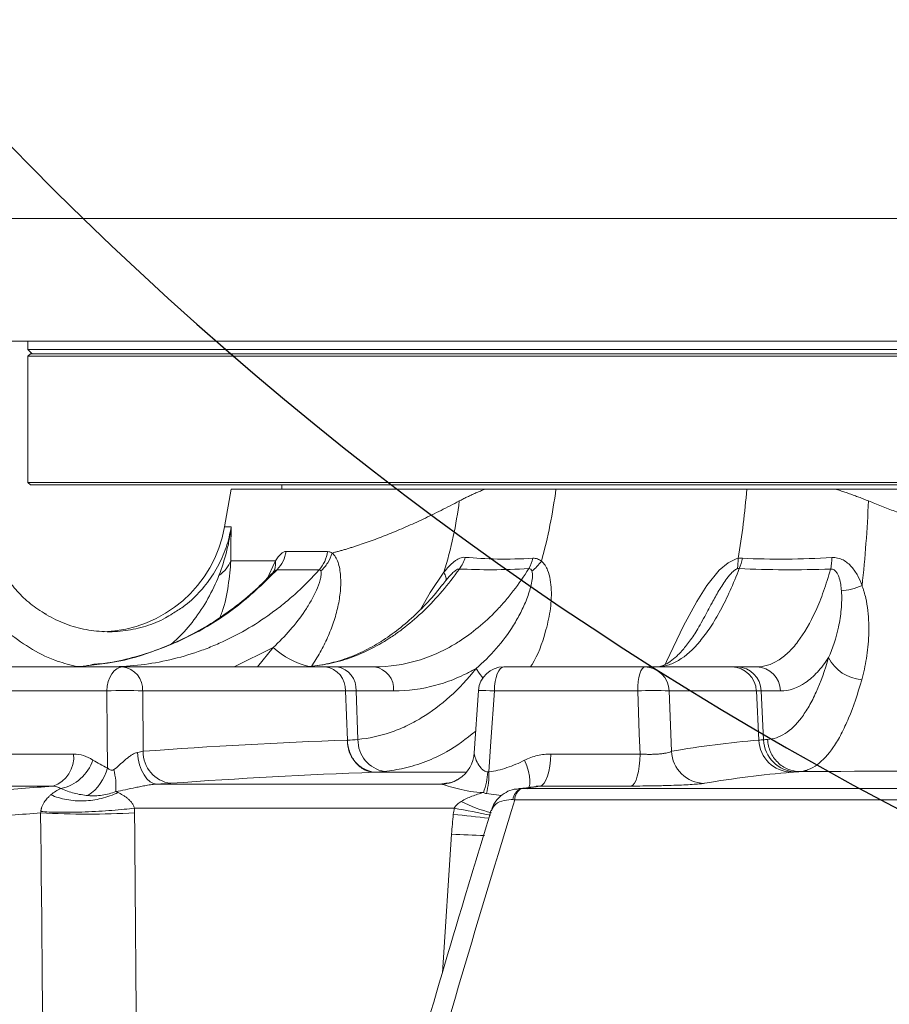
# Model space of a CAD drawing. Header units: millimetres. Extents: x 0 to 16820, y 0 to 11880.
# Tile 8 of 120: x 2422 to 2525, y 6747 to 6863. Entities that reach past the tile are written whole.
import ezdxf

# ---------------------------------------------------------------- set-up
doc = ezdxf.new("R2010")
doc.units = ezdxf.units.MM
doc.header["$LTSCALE"] = 20
doc.styles.add('SLDTEXTSTYLE0', font='TXT', dxfattribs={"width": 0.605})
doc.dimstyles.new('SLDDIMSTYLE0', dxfattribs={"dimtxt": 140, "dimasz": 100, "dimexe": 0, "dimexo": 0.0625, "dimgap": 35, "dimtad": 1, "dimtoh": 1, "dimdec": 0, "dimrnd": 1e-09, "dimzin": 12, "dimdsep": 46, "dimtxsty": 'SLDTEXTSTYLE0', "dimsah": 1, "dimcen": 0.09, "dimadec": 0, "dimazin": 0, "dimtfac": 1, "dimtofl": 0, "dimtmove": 0, "dimatfit": 3, "dimfxl": 0, "dimfrac": 2, "dimtolj": 1, "dimtzin": 12, "dimarcsym": 0})
doc.dimstyles.new('SLDDIMSTYLE1', dxfattribs={"dimtxt": 140, "dimasz": 100, "dimexe": 0, "dimexo": 0.0625, "dimgap": 35, "dimtad": 1, "dimtoh": 1, "dimdec": 1, "dimrnd": 1e-09, "dimzin": 12, "dimdsep": 46, "dimtxsty": 'SLDTEXTSTYLE0', "dimsah": 1, "dimcen": 0.09, "dimadec": 0, "dimazin": 0, "dimtfac": 1, "dimtofl": 0, "dimtmove": 0, "dimatfit": 3, "dimfxl": 0, "dimfrac": 2, "dimtolj": 1, "dimtzin": 12, "dimarcsym": 0})

# ---------------------------------------------------------------- blocks, each defined once
blk = doc.blocks.new('*D9')
at = {"color": 7, "linetype": 'Continuous', "lineweight": 0}
for p, q in [((844.96, 7139.47), (844.96, 4493.51)), ((2545.78, 6319.22), (2545.78, 4493.51)), ((844.96, 4523.51), (2545.78, 4523.51))]:
    blk.add_line(p, q, dxfattribs=at)
for points in [[(844.96, 4523.51), (944.96, 4508.51), (944.96, 4538.51)], [(2545.78, 4523.51), (2445.78, 4538.51), (2445.78, 4508.51)]]:
    blk.add_solid(points, dxfattribs=at)
at = {"color": 7, "linetype": 'Continuous', "lineweight": 0, "insert": (1481.5, 4703.98), "char_height": 140, "attachment_point": 1, "style": 'SLDTEXTSTYLE0'}
blk.add_mtext('1701', dxfattribs=at)
blk = doc.blocks.new('*D10')
at = {"color": 7, "linetype": 'Continuous', "lineweight": 0}
for p, q in [((1517.78, 7139.47), (1517.78, 4774.47)), ((2545.78, 6319.22), (2545.78, 4774.47)), ((1517.78, 4804.47), (2545.78, 4804.47))]:
    blk.add_line(p, q, dxfattribs=at)
for points in [[(1517.78, 4804.47), (1617.78, 4789.47), (1617.78, 4819.47)], [(2545.78, 4804.47), (2445.78, 4819.47), (2445.78, 4789.47)]]:
    blk.add_solid(points, dxfattribs=at)
at = {"color": 7, "linetype": 'Continuous', "lineweight": 0, "insert": (1817.9, 4984.94), "char_height": 140, "attachment_point": 1, "style": 'SLDTEXTSTYLE0'}
blk.add_mtext('1028', dxfattribs=at)

msp = doc.modelspace()

# ---------------------------------------------------------------- linework, layer by layer
at = {"color": 7, "linetype": 'Continuous', "lineweight": 0}
for p, q in [((2402.8, 6839.47), (2544.91, 6839.47)), ((2541.27, 6824.97), (2408.2, 6824.97)), ((2423.28, 6824.97), (2423.28, 6823.97)), ((2423.28, 6823.97), (2423.78, 6823.47)), ((2423.28, 6823.97), (2607.03, 6823.97)), ((2423.58, 6823.47), (2423.28, 6823.17)), ((2423.58, 6823.47), (2667.98, 6823.47)), ((2423.28, 6823.17), (2423.28, 6808.27)), ((2423.28, 6823.17), (2668.28, 6823.17)), ((2423.28, 6808.27), (2423.58, 6807.97)), ((2423.28, 6808.27), (2668.28, 6808.27)), ((2423.58, 6807.97), (2439.96, 6807.97)), ((2439.96, 6807.97), (2667.98, 6807.97)), ((2447.31, 6807.47), (2446.53, 6803.02)), ((2447.31, 6807.47), (2477.32, 6807.47)), ((2453.28, 6807.97), (2453.28, 6807.47)), ((2518.72, 6807.47), (2641.31, 6807.47)), ((2421.28, 6786.47), (2434.48, 6786.47)), ((2458.45, 6786.47), (2434.48, 6786.47)), ((2459.82, 6786.47), (2458.45, 6786.47)), ((2464.26, 6786.47), (2459.82, 6786.47)), ((2479.52, 6786.47), (2496.18, 6786.47)), ((2506.48, 6786.47), (2496.18, 6786.47)), ((2507.11, 6786.47), (2506.48, 6786.47)), ((2509.4, 6786.47), (2507.11, 6786.47)), ((2476.54, 6783.67), (2476.03, 6776.27)), ((2438.56, 6772.61), (2472.13, 6772.61)), ((2483.35, 6772.29), (2481.79, 6772.09))]:
    msp.add_line(p, q, dxfattribs=at)
at = {"color": 8, "linetype": 'Continuous', "lineweight": 0}
for p, q in [((2446.53, 6803.02), (2447.31, 6803.02)), ((2472.66, 6796.66), (2472.3, 6796.19)), ((2447.64, 6786.47), (2452.26, 6788.76)), ((2450.4, 6786.47), (2452.26, 6788.76)), ((2432.61, 6783.62), (2419.19, 6783.62)), ((2436.85, 6783.62), (2436.91, 6776.49)), ((2436.85, 6783.62), (2460.81, 6783.62)), ((2461.05, 6777.81), (2460.81, 6783.62)), ((2460.81, 6783.62), (2462.06, 6783.62)), ((2462.28, 6777.89), (2462.06, 6783.62)), ((2462.06, 6783.62), (2466.51, 6783.62)), ((2495.35, 6783.62), (2478.41, 6783.62)), ((2499.07, 6783.62), (2499.33, 6776.49)), ((2499.07, 6783.62), (2509.37, 6783.62)), ((2509.66, 6777.81), (2509.37, 6783.62)), ((2509.37, 6783.62), (2509.95, 6783.62)), ((2510.23, 6777.85), (2509.95, 6783.62)), ((2509.95, 6783.62), (2512.23, 6783.62)), ((2418.63, 6776.17), (2428.67, 6776.17)), ((2485.09, 6776.17), (2495.63, 6776.17)), ((2464.24, 6774.02), (2475.01, 6774.02)), ((2426.22, 6772.38), (2415.96, 6772.38)), ((2472.66, 6772.71), (2472.98, 6772.74)), ((2473.05, 6772.73), (2472.66, 6772.71)), ((2481.59, 6772.09), (2541.06, 6772.09)), ((2494.58, 6772.38), (2483.81, 6772.38)), ((2479.27, 6771.25), (2477.46, 6771.49)), ((2473.67, 6769.77), (2435.87, 6769.77)), ((2732.05, 6770.77), (2480.81, 6770.77)), ((2472.27, 6750.31), (2473.35, 6766.7))]:
    msp.add_line(p, q, dxfattribs=at)
at = {"color": 8, "linetype": 'Continuous', "lineweight": 0, "flags": 128}
for points in [[(2451.59, 6796.97), (2452.41, 6798.78), (2452.53, 6799), (2452.53, 6799), (2452.53, 6799)], [(2498.6, 6786.75), (2498.77, 6787.12), (2500.78, 6791.33), (2502.32, 6794.21), (2503.5, 6796.1), (2504.96, 6797.88), (2506.03, 6798.78), (2507, 6799.23), (2507.23, 6799.28), (2507.23, 6799.28), (2507.23, 6799.28)], [(2469.67, 6793.26), (2470.84, 6795.25), (2472.45, 6797.64), (2472.45, 6797.64), (2472.45, 6797.64)], [(2432.61, 6783.62), (2432.66, 6784.19), (2432.78, 6784.72), (2432.95, 6785.21), (2433.19, 6785.64), (2433.47, 6785.99), (2433.78, 6786.25), (2434.12, 6786.41), (2434.48, 6786.47)], [(2477.06, 6785.18), (2476.61, 6785.71), (2476.24, 6786.27)], [(2478.41, 6783.62), (2478.44, 6784.19), (2478.51, 6784.72), (2478.62, 6785.21), (2478.76, 6785.64), (2478.92, 6785.99), (2479.11, 6786.25), (2479.31, 6786.41), (2479.52, 6786.47)], [(2495.35, 6783.62), (2495.37, 6784.19), (2495.42, 6784.72), (2495.5, 6785.21), (2495.61, 6785.64), (2495.73, 6785.99), (2495.87, 6786.25), (2496.03, 6786.41), (2496.18, 6786.47)], [(2432.69, 6774.53), (2432.66, 6778.29), (2432.61, 6783.62)], [(2476.53, 6783.67), (2476.53, 6783.67), (2476.59, 6783.69), (2476.76, 6783.69), (2477.05, 6783.69), (2477.42, 6783.67), (2477.88, 6783.65), (2478.41, 6783.62)], [(2478.41, 6783.62), (2477.99, 6777.64), (2477.74, 6774.08)], [(2495.63, 6776.17), (2495.54, 6778.54), (2495.35, 6783.62)], [(2438.56, 6772.61), (2438.14, 6772.69), (2437.74, 6772.9), (2437.35, 6773.25), (2437.01, 6773.71), (2436.71, 6774.27), (2436.48, 6774.91), (2436.31, 6775.61), (2436.22, 6776.34)], [(2485.09, 6776.17), (2485.05, 6775.44), (2484.97, 6774.75), (2484.85, 6774.11), (2484.69, 6773.55), (2484.5, 6773.08), (2484.29, 6772.72), (2484.06, 6772.49), (2483.81, 6772.38)], [(2495.63, 6776.17), (2495.6, 6775.44), (2495.53, 6774.75), (2495.43, 6774.11), (2495.3, 6773.55), (2495.15, 6773.08), (2494.97, 6772.72), (2494.78, 6772.49), (2494.58, 6772.38)], [(2481.97, 6775.43), (2482.23, 6774.76), (2482.43, 6774.12), (2482.56, 6773.54), (2482.62, 6773.02), (2482.62, 6772.6), (2482.54, 6772.28), (2482.39, 6772.08), (2482.33, 6772.04)]]:
    msp.add_lwpolyline(points, dxfattribs=at)
at = {"color": 7, "linetype": 'Continuous', "lineweight": 30}
for centre, radius, start, end in [((2720.78, 7139.47), 1875.82, 300, 180), ((2720.78, 7139.47), 417.89, 212.4693, 92.4693), ((3170.78, 6360.04), 975.82, 145.3311, 300)]:
    msp.add_arc(centre, radius, start, end, dxfattribs=at)
at = {"color": 7, "linetype": 'Continuous', "lineweight": 0}
for centre, radius, start, end in [((2431.76, 6805.62), 15, 271.847, 350), ((2479.52, 6783.47), 3, 90, 176.0572), ((2472.06, 6776.58), 3.98, 302.9855, 356.4681)]:
    msp.add_arc(centre, radius, start, end, dxfattribs=at)
at = {"color": 8, "linetype": 'Continuous', "lineweight": 0}
for centre, radius, start, end in [((2449.74, 6800.75), 4.11, 317.2534, 351.1053), ((2454.53, 6800.69), 4.21, 318.9872, 351.7569), ((2470.78, 6800.69), 4.38, 322.6602, 343.0355), ((2478.59, 6800.31), 4.49, 330.1565, 347.0401), ((2501.37, 6800.6), 6.49, 337.2382, 348.5765), ((2507.15, 6799.94), 11.17, 350.1504, 357.1559), ((2458.64, 6795.7), 9.42, 227.4208, 256.8885), ((2522.15, 6789.66), 4.72, 206.2047, 266.0968), ((2434.15, 6783.78), 2.7, 356.6261, 82.9769), ((2458.11, 6783.78), 2.7, 356.6261, 82.9769), ((2459.41, 6783.84), 2.66, 355.4019, 81.1615), ((2463.85, 6783.84), 2.66, 355.4019, 81.1615), ((2496.13, 6783.52), 2.94, 1.9215, 89.0259), ((2506.43, 6783.52), 2.94, 1.9215, 89.0259), ((2507.03, 6783.56), 2.91, 1.3304, 88.4612), ((2509.32, 6783.56), 2.91, 1.3304, 88.4612), ((2434.73, 6750.95), 32.74, 86.2871, 93.7129), ((2497.21, 6759.55), 24.14, 85.5765, 94.4235), ((2466.03, 6777.8), 3.74, 178.7077, 260.8489), ((2464.72, 6777.66), 3.67, 177.6694, 262.9218), ((2513.61, 6777.97), 3.95, 182.325, 268.9459), ((2514.15, 6777.97), 3.92, 181.8126, 268.2937), ((2425.16, 6775.76), 3.54, 287.523, 6.6081), ((2440.63, 6776.4), 3.72, 178.6016, 262.9072), ((2503.31, 6776.68), 3.98, 182.7301, 268.9018), ((2426.12, 6777.07), 5.1, 281.7555, 341.5905), ((2427.31, 6775.87), 5.54, 303.7057, 346.0442), ((2426.39, 6772.4), 7.3, 354.8274, 15.2857), ((2472.07, 6776.58), 3.97, 270.8569, 302.9472), ((2469.74, 6774.47), 7.9, 338.8453, 357.1139), ((2469.67, 6773.67), 8.09, 344.3699, 2.9048), ((2482.19, 6770.62), 1.6, 114.1127, 174.5065), ((2482.4, 6770.71), 1.59, 120.5375, 178.062), ((2451.42, 6643.94), 127.78, 77.9937, 79.9724), ((2482.05, 6785.38), 16.64, 242.9632, 256.1994), ((2430.34, 6858.21), 89.15, 266.4323, 273.5677), ((2511.27, 7093.41), 326.55, 263.3693, 264.1123), ((2479.66, 6869.76), 103.25, 266.5011, 268.6596)]:
    msp.add_arc(centre, radius, start, end, dxfattribs=at)
for points, knots in [([(2474.26, 6806.07), (2474.41, 6806.15), (2474.7, 6806.3), (2475.13, 6806.52), (2475.56, 6806.72), (2476, 6806.92), (2476.44, 6807.11), (2476.88, 6807.3), (2477.17, 6807.41), (2477.32, 6807.47)], [0, 0, 0, 0, 0.14484, 0.288971, 0.432421, 0.57522, 0.717396, 0.858979, 1, 1, 1, 1]), ([(2518.72, 6807.47), (2518.91, 6807.41), (2519.28, 6807.3), (2519.83, 6807.11), (2520.39, 6806.92), (2520.94, 6806.72), (2521.5, 6806.52), (2522.06, 6806.3), (2522.43, 6806.15), (2522.61, 6806.07)], [0, 0, 0, 0, 0.141021, 0.282604, 0.42478, 0.567578, 0.711028, 0.85516, 1, 1, 1, 1]), ([(2459.24, 6799.92), (2459.38, 6799.96), (2459.65, 6800.03), (2460.07, 6800.14), (2460.49, 6800.26), (2460.92, 6800.39), (2461.35, 6800.52), (2461.79, 6800.66), (2462.38, 6800.85), (2463.14, 6801.11), (2464.07, 6801.44), (2465.01, 6801.8), (2465.98, 6802.18), (2466.96, 6802.58), (2467.96, 6803.01), (2468.97, 6803.46), (2470, 6803.93), (2471.05, 6804.43), (2472.1, 6804.95), (2473.18, 6805.5), (2473.9, 6805.88), (2474.26, 6806.07)], [0, 0, 0, 0, 0.032226, 0.064445, 0.096658, 0.128868, 0.161075, 0.193281, 0.225489, 0.290293, 0.355004, 0.419633, 0.484196, 0.548706, 0.613178, 0.677626, 0.742063, 0.806505, 0.870965, 0.935459, 1, 1, 1, 1]), ([(2521.86, 6796.07), (2522.05, 6797.71), (2522.2, 6799.39), (2522.45, 6802.74), (2522.55, 6804.41), (2522.61, 6806.07)], [0, 0, 0, 0, 0.5, 0.5, 1, 1, 1, 1]), ([(2522.61, 6806.07), (2522.87, 6805.97), (2523.39, 6805.76), (2524.16, 6805.45), (2524.94, 6805.15), (2525.73, 6804.86), (2526.52, 6804.57), (2527.31, 6804.3), (2528.11, 6804.03), (2528.91, 6803.76), (2529.72, 6803.5), (2530.53, 6803.25), (2531.34, 6803.01), (2532.16, 6802.77), (2532.98, 6802.55), (2533.81, 6802.32), (2534.64, 6802.11), (2535.47, 6801.9), (2536.3, 6801.7), (2537.14, 6801.51), (2537.98, 6801.32), (2538.83, 6801.14), (2539.68, 6800.97), (2540.66, 6800.78), (2541.77, 6800.58), (2543.01, 6800.36), (2544.26, 6800.17), (2545.09, 6800.05), (2545.51, 6799.99)], [0, 0, 0, 0, 0.035937, 0.071857, 0.107764, 0.143659, 0.179544, 0.215423, 0.251297, 0.287169, 0.323042, 0.358917, 0.394797, 0.430685, 0.466582, 0.502492, 0.538416, 0.574357, 0.610317, 0.646298, 0.682303, 0.718335, 0.754394, 0.790484, 0.842812, 0.895169, 0.947563, 1, 1, 1, 1]), ([(2440.37, 6792.77), (2440.8, 6793.03), (2441.95, 6793.7), (2443.53, 6795.2), (2445.1, 6797.16), (2446.3, 6799.38), (2447, 6801.37), (2447.23, 6802.61), (2447.31, 6803.02)], [0, 0, 0, 0, 0.117538, 0.313588, 0.50964, 0.706133, 0.902625, 1, 1, 1, 1]), ([(2445.86, 6797.26), (2446.21, 6798.19), (2446.51, 6799.12), (2446.88, 6800.56), (2446.99, 6801.05), (2447.17, 6802.03), (2447.25, 6802.52), (2447.31, 6803.02)], [0, 0, 0, 0, 0.5, 0.5, 0.75, 0.75, 1, 1, 1, 1]), ([(2452.53, 6799), (2452.74, 6799.33), (2452.95, 6799.61), (2453.38, 6800), (2453.59, 6800.11), (2453.8, 6800.11)], [0, 0, 0, 0, 0.5, 0.5, 1, 1, 1, 1]), ([(2453.8, 6800.11), (2454.52, 6800.11), (2455.29, 6800.11), (2456.92, 6800.09), (2457.79, 6800.09), (2458.7, 6800.09)], [0, 0, 0, 0, 0.5, 0.5, 1, 1, 1, 1]), ([(2445.86, 6797.26), (2446.2, 6797.5), (2446.49, 6797.77), (2446.96, 6798.36), (2447.14, 6798.67), (2447.25, 6799)], [0, 0, 0, 0, 0.5, 0.5, 1, 1, 1, 1]), ([(2447.25, 6799), (2447.25, 6799), (2447.22, 6798.07), (2446.99, 6796.09), (2446.57, 6793.79), (2446.07, 6792.54), (2445.99, 6792.33)], [0, 0, 0, 0, 0.000007, 0.454282, 0.908824, 1, 1, 1, 1]), ([(2452.27, 6797.65), (2452.32, 6797.74), (2452.46, 6797.97), (2452.56, 6798.43), (2452.54, 6798.81), (2452.53, 6799)], [0, 0, 0, 0, 0.2258831, 0.6129416, 1, 1, 1, 1]), ([(2459.24, 6799.92), (2459.39, 6799.8), (2459.52, 6799.64), (2459.75, 6799.26), (2459.85, 6799.05), (2460.1, 6798.33), (2460.19, 6797.78), (2460.25, 6796.92), (2460.26, 6796.62), (2460.25, 6796.03), (2460.24, 6795.72), (2460.15, 6794.81), (2460.05, 6794.2), (2459.85, 6793.27), (2459.77, 6792.96), (2459.6, 6792.34), (2459.5, 6792.04), (2459.19, 6791.13), (2458.96, 6790.53), (2458.43, 6789.35), (2458.14, 6788.77), (2457.5, 6787.62), (2457.15, 6787.06), (2456.78, 6786.51)], [0, 0, 0, 0, 0.0625, 0.0625, 0.125, 0.125, 0.25, 0.25, 0.3125, 0.3125, 0.375, 0.375, 0.5, 0.5, 0.5625, 0.5625, 0.625, 0.625, 0.75, 0.75, 0.875, 0.875, 1, 1, 1, 1]), ([(2457.9, 6797.8), (2458.21, 6798.08), (2458.49, 6798.4), (2458.94, 6799.12), (2459.12, 6799.52), (2459.24, 6799.92)], [0, 0, 0, 0, 0.5, 0.5, 1, 1, 1, 1]), ([(2472.45, 6797.64), (2472.64, 6797.88), (2472.83, 6798.12), (2473.24, 6798.54), (2473.45, 6798.74), (2473.77, 6798.99), (2473.88, 6799.07), (2474.1, 6799.2), (2474.21, 6799.26), (2474.44, 6799.35), (2474.55, 6799.38), (2474.76, 6799.42), (2474.87, 6799.42), (2474.97, 6799.41)], [0, 0, 0, 0, 0.25, 0.25, 0.5, 0.5, 0.625, 0.625, 0.75, 0.75, 0.875, 0.875, 1, 1, 1, 1]), ([(2474.97, 6799.41), (2476.18, 6799.31), (2477.44, 6799.24), (2480.1, 6799.19), (2481.5, 6799.22), (2482.96, 6799.3)], [0, 0, 0, 0, 0.5, 0.5, 1, 1, 1, 1]), ([(2483.97, 6798.95), (2483.97, 6798.95), (2484.3, 6798.68), (2484.92, 6797.64), (2485.22, 6795.55), (2485.06, 6793.03), (2484.33, 6790.03), (2483.54, 6787.78), (2482.74, 6786.56), (2482.68, 6786.47)], [0, 0, 0, 0, 0.000004, 0.106139, 0.287915, 0.477035, 0.666504, 0.97385, 1, 1, 1, 1]), ([(2482.96, 6799.3), (2483.16, 6799.31), (2483.34, 6799.29), (2483.6, 6799.19), (2483.68, 6799.15), (2483.83, 6799.06), (2483.91, 6799.01), (2483.97, 6798.95)], [0, 0, 0, 0, 0.5, 0.5, 0.75, 0.75, 1, 1, 1, 1]), ([(2507.73, 6799.31), (2509.43, 6799.22), (2511.16, 6799.19), (2514.7, 6799.22), (2516.49, 6799.28), (2518.3, 6799.39)], [0, 0, 0, 0, 0.5, 0.5, 1, 1, 1, 1]), ([(2518.3, 6799.39), (2518.54, 6799.4), (2518.76, 6799.38), (2519.2, 6799.28), (2519.42, 6799.2), (2519.81, 6799), (2519.99, 6798.88), (2520.33, 6798.6), (2520.48, 6798.45), (2520.91, 6797.97), (2521.15, 6797.61), (2521.55, 6796.86), (2521.72, 6796.47), (2521.86, 6796.07)], [0, 0, 0, 0, 0.125, 0.125, 0.25, 0.25, 0.375, 0.375, 0.5, 0.5, 0.75, 0.75, 1, 1, 1, 1]), ([(2430.85, 6786.76), (2431.46, 6786.8), (2433.88, 6786.96), (2438.07, 6788.17), (2443.29, 6790.41), (2448.32, 6793.63), (2451.27, 6796.5), (2452.76, 6797.95)], [0, 0, 0, 0, 0.076106, 0.297928, 0.524984, 0.759374, 1, 1, 1, 1]), ([(2457.71, 6797.93), (2456.89, 6797.02), (2456.04, 6796.15), (2454.7, 6794.92), (2454.24, 6794.53), (2453.32, 6793.76), (2452.84, 6793.39), (2450.45, 6791.61), (2448.43, 6790.41), (2445.75, 6789.19), (2445.21, 6788.95), (2444.11, 6788.52), (2443.56, 6788.32), (2441.9, 6787.77), (2440.78, 6787.46), (2437.39, 6786.72), (2435.09, 6786.47), (2432.74, 6786.47)], [0, 0, 0, 0, 0.125, 0.125, 0.1875, 0.1875, 0.25, 0.25, 0.5, 0.5, 0.5625, 0.5625, 0.625, 0.625, 0.75, 0.75, 1, 1, 1, 1]), ([(2452.76, 6797.95), (2452.71, 6797.94), (2452.59, 6797.91), (2452.41, 6797.76), (2452.29, 6797.62), (2452.25, 6797.58)], [0, 0, 0, 0, 0.360676, 0.814131, 1, 1, 1, 1]), ([(2452.26, 6788.76), (2452.98, 6789.42), (2453.65, 6790.11), (2454.91, 6791.55), (2455.49, 6792.3), (2456.28, 6793.48), (2456.52, 6793.89), (2456.98, 6794.69), (2457.19, 6795.1), (2457.56, 6795.93), (2457.71, 6796.34), (2457.87, 6796.94), (2457.92, 6797.14), (2457.94, 6797.41), (2457.95, 6797.5), (2457.94, 6797.66), (2457.92, 6797.74), (2457.9, 6797.8)], [0, 0, 0, 0, 0.25, 0.25, 0.5, 0.5, 0.625, 0.625, 0.75, 0.75, 0.875, 0.875, 0.9375, 0.9375, 0.96875, 0.96875, 1, 1, 1, 1]), ([(2457.71, 6797.93), (2456.78, 6797.93), (2455.91, 6797.93), (2454.26, 6797.95), (2453.49, 6797.96), (2452.76, 6797.95)], [0, 0, 0, 0, 0.5, 0.5, 1, 1, 1, 1]), ([(2455.24, 6786.47), (2456.11, 6786.47), (2456.97, 6786.53), (2458.7, 6786.79), (2459.56, 6786.98), (2462.12, 6787.74), (2463.79, 6788.49), (2465.82, 6789.73), (2466.23, 6789.99), (2467.03, 6790.55), (2467.43, 6790.84), (2468.6, 6791.76), (2469.36, 6792.42), (2471.58, 6794.56), (2472.97, 6796.2), (2474.27, 6798.03)], [0, 0, 0, 0, 0.125, 0.125, 0.25, 0.25, 0.5, 0.5, 0.5625, 0.5625, 0.625, 0.625, 0.75, 0.75, 1, 1, 1, 1]), ([(2457.9, 6797.8), (2457.88, 6797.84), (2457.85, 6797.87), (2457.79, 6797.92), (2457.75, 6797.93), (2457.71, 6797.93)], [0, 0, 0, 0, 0.5, 0.5, 1, 1, 1, 1]), ([(2482.48, 6798.08), (2481.9, 6797.15), (2481.29, 6796.28), (2480.33, 6795.03), (2480.01, 6794.63), (2479.34, 6793.86), (2479, 6793.48), (2477.27, 6791.68), (2475.8, 6790.47), (2473.85, 6789.22), (2473.45, 6788.99), (2472.65, 6788.55), (2472.25, 6788.35), (2471.03, 6787.78), (2470.21, 6787.47), (2467.71, 6786.72), (2466.01, 6786.47), (2464.26, 6786.47)], [0, 0, 0, 0, 0.125, 0.125, 0.1875, 0.1875, 0.25, 0.25, 0.5, 0.5, 0.5625, 0.5625, 0.625, 0.625, 0.75, 0.75, 1, 1, 1, 1]), ([(2474.27, 6798.03), (2474.21, 6798.04), (2474.14, 6798.03), (2473.99, 6797.97), (2473.91, 6797.93), (2473.76, 6797.82), (2473.69, 6797.76), (2473.55, 6797.64), (2473.48, 6797.57), (2473.28, 6797.37), (2473.15, 6797.23), (2472.9, 6796.95), (2472.77, 6796.8), (2472.66, 6796.66)], [0, 0, 0, 0, 0.125, 0.125, 0.25, 0.25, 0.375, 0.375, 0.5, 0.5, 0.75, 0.75, 1, 1, 1, 1]), ([(2482.48, 6798.08), (2480.98, 6797.99), (2479.55, 6797.95), (2476.81, 6797.94), (2475.51, 6797.98), (2474.27, 6798.03)], [0, 0, 0, 0, 0.5, 0.5, 1, 1, 1, 1]), ([(2476.24, 6786.27), (2477.09, 6786.98), (2477.89, 6787.77), (2479.37, 6789.47), (2480.05, 6790.39), (2480.97, 6791.87), (2481.26, 6792.38), (2481.78, 6793.42), (2482.03, 6793.95), (2482.45, 6795.04), (2482.63, 6795.6), (2482.82, 6796.44), (2482.87, 6796.72), (2482.91, 6797.14), (2482.92, 6797.28), (2482.9, 6797.54), (2482.89, 6797.67), (2482.85, 6797.79)], [0, 0, 0, 0, 0.25, 0.25, 0.5, 0.5, 0.625, 0.625, 0.75, 0.75, 0.875, 0.875, 0.9375, 0.9375, 0.96875, 0.96875, 1, 1, 1, 1]), ([(2482.85, 6797.79), (2482.82, 6797.87), (2482.78, 6797.94), (2482.67, 6798.05), (2482.58, 6798.09), (2482.48, 6798.08)], [0, 0, 0, 0, 0.5, 0.5, 1, 1, 1, 1]), ([(2497.61, 6786.47), (2498.04, 6786.47), (2498.46, 6786.53), (2499.32, 6786.79), (2499.75, 6786.98), (2501.04, 6787.75), (2501.88, 6788.5), (2502.92, 6789.75), (2503.13, 6790.01), (2503.54, 6790.57), (2503.75, 6790.86), (2504.36, 6791.79), (2504.75, 6792.45), (2505.91, 6794.61), (2506.65, 6796.24), (2507.35, 6798.09)], [0, 0, 0, 0, 0.125, 0.125, 0.25, 0.25, 0.5, 0.5, 0.5625, 0.5625, 0.625, 0.625, 0.75, 0.75, 1, 1, 1, 1]), ([(2507.12, 6798.06), (2507.08, 6798.05), (2506.91, 6797.99), (2506.71, 6797.83), (2506.32, 6797.48), (2505.7, 6796.69), (2504.92, 6795.47), (2504.03, 6793.86), (2503.47, 6792.81), (2503.14, 6792.2)], [0, 0, 0, 0, 0.0142032, 0.0650203, 0.0900612, 0.2117338, 0.4467219, 0.6823436, 1, 1, 1, 1]), ([(2518.15, 6798.03), (2516.3, 6797.97), (2514.47, 6797.94), (2510.86, 6797.95), (2509.08, 6798), (2507.35, 6798.09)], [0, 0, 0, 0, 0.5, 0.5, 1, 1, 1, 1]), ([(2518.15, 6798.03), (2517.89, 6797.11), (2517.61, 6796.24), (2517.17, 6795), (2517.02, 6794.6), (2516.71, 6793.82), (2516.55, 6793.45), (2515.74, 6791.66), (2515.04, 6790.45), (2514.1, 6789.21), (2513.91, 6788.97), (2513.52, 6788.54), (2513.33, 6788.34), (2512.73, 6787.78), (2512.33, 6787.47), (2511.11, 6786.72), (2510.27, 6786.47), (2509.4, 6786.47)], [0, 0, 0, 0, 0.125, 0.125, 0.1875, 0.1875, 0.25, 0.25, 0.5, 0.5, 0.5625, 0.5625, 0.625, 0.625, 0.75, 0.75, 1, 1, 1, 1]), ([(2519.43, 6795.47), (2519.41, 6795.72), (2519.38, 6795.96), (2519.3, 6796.45), (2519.25, 6796.7), (2519.13, 6797.06), (2519.09, 6797.18), (2518.99, 6797.41), (2518.93, 6797.53), (2518.78, 6797.74), (2518.7, 6797.84), (2518.52, 6797.96), (2518.46, 6797.99), (2518.31, 6798.03), (2518.23, 6798.04), (2518.15, 6798.03)], [0, 0, 0, 0, 0.25, 0.25, 0.5, 0.5, 0.625, 0.625, 0.75, 0.75, 0.875, 0.875, 0.9375, 0.9375, 1, 1, 1, 1]), ([(2440.25, 6789.2), (2440.5, 6789.41), (2441.5, 6790.26), (2442.97, 6792.04), (2444.66, 6794.51), (2445.46, 6796.34), (2445.86, 6797.26)], [0, 0, 0, 0, 0.096337, 0.383389, 0.688759, 1, 1, 1, 1]), ([(2472.66, 6796.66), (2472.71, 6796.76), (2472.72, 6796.89), (2472.65, 6797.23), (2472.57, 6797.42), (2472.45, 6797.64)], [0, 0, 0, 0, 0.5, 0.5, 1, 1, 1, 1]), ([(2428.85, 6786.54), (2428.04, 6786.76), (2426.16, 6787.26), (2423.41, 6788.68), (2420.69, 6790.65), (2418.31, 6793.05), (2417.1, 6794.94), (2416.49, 6795.89)], [0, 0, 0, 0, 0.158264, 0.368701, 0.579139, 0.789569, 1, 1, 1, 1]), ([(2517.91, 6787.57), (2518.39, 6788.65), (2518.8, 6789.85), (2519.22, 6791.84), (2519.33, 6792.54), (2519.43, 6793.61), (2519.45, 6793.98), (2519.47, 6794.72), (2519.46, 6795.09), (2519.43, 6795.47)], [0, 0, 0, 0, 0.5, 0.5, 0.75, 0.75, 0.875, 0.875, 1, 1, 1, 1]), ([(2521.86, 6796.07), (2521.44, 6795.9), (2521.02, 6795.75), (2520.19, 6795.55), (2519.79, 6795.49), (2519.43, 6795.47)], [0, 0, 0, 0, 0.5, 0.5, 1, 1, 1, 1]), ([(2521.86, 6796.07), (2521.91, 6795.95), (2521.95, 6795.83), (2522.03, 6795.58), (2522.07, 6795.46), (2522.18, 6795.09), (2522.24, 6794.85), (2522.41, 6794.11), (2522.49, 6793.61), (2522.61, 6792.63), (2522.64, 6792.13), (2522.68, 6791.16), (2522.67, 6790.68), (2522.62, 6789.26), (2522.53, 6788.35), (2522.24, 6786.6), (2522.05, 6785.75), (2521.83, 6784.95)], [0, 0, 0, 0, 0.03125, 0.03125, 0.0625, 0.0625, 0.125, 0.125, 0.25, 0.25, 0.375, 0.375, 0.5, 0.5, 0.75, 0.75, 1, 1, 1, 1]), ([(2510.7, 6777.88), (2511.41, 6777.92), (2512.1, 6778.17), (2513.43, 6779.02), (2514.08, 6779.64), (2514.85, 6780.67), (2515, 6780.88), (2515.31, 6781.34), (2515.45, 6781.58), (2515.89, 6782.34), (2516.17, 6782.89), (2516.98, 6784.68), (2517.47, 6786.04), (2517.91, 6787.57)], [0, 0, 0, 0, 0.25, 0.25, 0.5, 0.5, 0.5625, 0.5625, 0.625, 0.625, 0.75, 0.75, 1, 1, 1, 1]), ([(2512.23, 6783.62), (2513.25, 6783.62), (2514.23, 6783.96), (2515.66, 6784.95), (2516.13, 6785.36), (2516.81, 6786.1), (2517.04, 6786.37), (2517.48, 6786.94), (2517.7, 6787.25), (2517.91, 6787.57)], [0, 0, 0, 0, 0.5, 0.5, 0.75, 0.75, 0.875, 0.875, 1, 1, 1, 1]), ([(2462.28, 6777.89), (2463.58, 6778.02), (2464.86, 6778.3), (2466.73, 6778.93), (2467.35, 6779.18), (2468.57, 6779.75), (2469.18, 6780.08), (2470.96, 6781.15), (2472.09, 6781.99), (2474.24, 6783.93), (2475.27, 6785.03), (2476.24, 6786.27)], [0, 0, 0, 0, 0.25, 0.25, 0.375, 0.375, 0.5, 0.5, 0.75, 0.75, 1, 1, 1, 1]), ([(2466.51, 6783.62), (2468.2, 6783.62), (2469.85, 6783.85), (2472.29, 6784.51), (2473.09, 6784.78), (2474.28, 6785.28), (2474.68, 6785.46), (2475.46, 6785.84), (2475.85, 6786.05), (2476.24, 6786.27)], [0, 0, 0, 0, 0.5, 0.5, 0.75, 0.75, 0.875, 0.875, 1, 1, 1, 1]), ([(2521.83, 6784.95), (2521.35, 6783.25), (2520.83, 6781.73), (2519.99, 6779.74), (2519.7, 6779.12), (2519.26, 6778.27), (2519.11, 6778), (2518.8, 6777.49), (2518.65, 6777.24), (2517.86, 6776.09), (2517.22, 6775.39), (2516.22, 6774.66), (2515.88, 6774.47), (2515.37, 6774.26), (2515.19, 6774.21), (2514.93, 6774.15), (2514.84, 6774.13), (2514.67, 6774.11), (2514.58, 6774.1), (2514.49, 6774.09)], [0, 0, 0, 0, 0.25, 0.25, 0.375, 0.375, 0.4375, 0.4375, 0.5, 0.5, 0.75, 0.75, 0.875, 0.875, 0.9375, 0.9375, 0.96875, 0.96875, 1, 1, 1, 1]), ([(2476.21, 6778.87), (2475.08, 6777.99), (2473.19, 6776.52), (2470.3, 6775.23), (2467.85, 6774.44), (2466.2, 6774.21), (2465.43, 6774.11)], [0, 0, 0, 0, 0.337919, 0.566278, 0.796684, 1, 1, 1, 1]), ([(2514.49, 6774.09), (2514.02, 6774.09), (2513.54, 6774.19), (2512.65, 6774.56), (2512.24, 6774.84), (2511.54, 6775.54), (2511.25, 6775.96), (2510.85, 6776.88), (2510.73, 6777.37), (2510.7, 6777.88)], [0, 0, 0, 0, 0.25, 0.25, 0.5, 0.5, 0.75, 0.75, 1, 1, 1, 1]), ([(2464.24, 6774.02), (2463.84, 6774.02), (2463.44, 6774.12), (2462.69, 6774.5), (2462.35, 6774.77), (2461.76, 6775.47), (2461.51, 6775.89), (2461.16, 6776.81), (2461.06, 6777.31), (2461.03, 6777.81)], [0, 0, 0, 0, 0.25, 0.25, 0.5, 0.5, 0.75, 0.75, 1, 1, 1, 1]), ([(2428.67, 6776.17), (2429.07, 6776.17), (2429.47, 6776.11), (2430.23, 6775.87), (2430.61, 6775.69), (2430.97, 6775.46)], [0, 0, 0, 0, 0.5, 0.5, 1, 1, 1, 1]), ([(2433.44, 6774.33), (2433.68, 6774.49), (2433.9, 6774.68), (2434.34, 6775.08), (2434.56, 6775.29), (2434.9, 6775.58), (2435.01, 6775.67), (2435.24, 6775.85), (2435.36, 6775.94), (2435.6, 6776.09), (2435.72, 6776.16), (2435.97, 6776.28), (2436.1, 6776.32), (2436.22, 6776.34)], [0, 0, 0, 0, 0.25, 0.25, 0.5, 0.5, 0.625, 0.625, 0.75, 0.75, 0.875, 0.875, 1, 1, 1, 1]), ([(2476.04, 6776.34), (2476.02, 6776.31), (2476.02, 6776.26), (2476.04, 6776.11), (2476.06, 6776.01), (2476.15, 6775.71), (2476.24, 6775.47), (2476.49, 6774.98), (2476.63, 6774.73), (2476.93, 6774.4), (2477.05, 6774.29), (2477.25, 6774.17), (2477.32, 6774.14), (2477.47, 6774.09), (2477.55, 6774.07), (2477.63, 6774.07)], [0, 0, 0, 0, 0.125, 0.125, 0.25, 0.25, 0.5, 0.5, 0.75, 0.75, 0.875, 0.875, 0.9375, 0.9375, 1, 1, 1, 1]), ([(2481.97, 6775.43), (2482.46, 6775.67), (2482.97, 6775.86), (2484.01, 6776.11), (2484.55, 6776.17), (2485.09, 6776.17)], [0, 0, 0, 0, 0.5, 0.5, 1, 1, 1, 1]), ([(2495.63, 6776.17), (2495.82, 6776.16), (2496.02, 6776.15), (2496.42, 6776.13), (2496.62, 6776.13), (2497.01, 6776.13), (2497.21, 6776.14), (2497.59, 6776.15), (2497.77, 6776.16), (2498.11, 6776.2), (2498.27, 6776.21), (2498.57, 6776.26), (2498.7, 6776.28), (2498.94, 6776.34), (2499.04, 6776.36), (2499.22, 6776.43), (2499.28, 6776.46), (2499.33, 6776.49)], [0, 0, 0, 0, 0.125, 0.125, 0.25, 0.25, 0.375, 0.375, 0.5, 0.5, 0.625, 0.625, 0.75, 0.75, 0.875, 0.875, 1, 1, 1, 1]), ([(2432.69, 6774.53), (2432.79, 6774.43), (2432.89, 6774.34), (2433.09, 6774.26), (2433.16, 6774.25), (2433.3, 6774.26), (2433.37, 6774.28), (2433.44, 6774.33)], [0, 0, 0, 0, 0.5, 0.5, 0.75, 0.75, 1, 1, 1, 1]), ([(2477.74, 6774.08), (2478.11, 6774.1), (2478.48, 6774.17), (2479.19, 6774.33), (2479.55, 6774.44), (2480.25, 6774.68), (2480.6, 6774.81), (2481.29, 6775.1), (2481.63, 6775.26), (2481.97, 6775.43)], [0, 0, 0, 0, 0.25, 0.25, 0.5, 0.5, 0.75, 0.75, 1, 1, 1, 1]), ([(2464.27, 6774.02), (2464.26, 6774.02), (2464.25, 6774.02), (2464.24, 6774.02), (2464.24, 6774.02), (2464.24, 6774.02), (2464.24, 6774.02)], [0, 0, 0, 0, 0.00004016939, 0.00004016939, 0.00004016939, 0.00004022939, 0.00004022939, 0.00004022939, 0.00004022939]), ([(2425.99, 6771.35), (2426.18, 6771.51), (2426.37, 6771.64), (2426.77, 6771.88), (2426.96, 6771.98), (2427.16, 6772.08)], [0, 0, 0, 0, 0.5, 0.5, 1, 1, 1, 1]), ([(2427.16, 6772.08), (2427.02, 6772.18), (2426.87, 6772.25), (2426.55, 6772.36), (2426.39, 6772.38), (2426.22, 6772.38)], [0, 0, 0, 0, 0.5, 0.5, 1, 1, 1, 1]), ([(2430.39, 6771.26), (2429.83, 6771.31), (2429.29, 6771.4), (2428.21, 6771.68), (2427.68, 6771.85), (2427.16, 6772.08)], [0, 0, 0, 0, 0.5, 0.5, 1, 1, 1, 1]), ([(2438.56, 6772.61), (2438.35, 6772.6), (2438.13, 6772.58), (2437.7, 6772.53), (2437.49, 6772.49), (2437.06, 6772.42), (2436.84, 6772.38), (2436.43, 6772.29), (2436.22, 6772.25), (2435.61, 6772.12), (2435.2, 6772.03), (2434.42, 6771.87), (2434.04, 6771.8), (2433.66, 6771.74)], [0, 0, 0, 0, 0.125, 0.125, 0.25, 0.25, 0.375, 0.375, 0.5, 0.5, 0.75, 0.75, 1, 1, 1, 1]), ([(2477.11, 6771.62), (2476.58, 6771.63), (2476.07, 6771.68), (2475.08, 6771.83), (2474.61, 6771.93), (2473.73, 6772.15), (2473.32, 6772.27), (2472.78, 6772.43), (2472.61, 6772.48), (2472.33, 6772.57), (2472.21, 6772.6), (2472.13, 6772.61)], [0, 0, 0, 0, 0.25, 0.25, 0.5, 0.5, 0.75, 0.75, 0.875, 0.875, 1, 1, 1, 1]), ([(2483.81, 6772.38), (2483.64, 6772.36), (2483.48, 6772.34), (2483.31, 6772.32), (2482.72, 6772.24), (2482.13, 6772.17), (2481.54, 6772.09)], [0.003620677, 0.003620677, 0.003620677, 0.003620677, 0.004959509, 0.004959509, 0.004959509, 0.009627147, 0.009627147, 0.009627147, 0.009627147]), ([(2483.81, 6772.38), (2483.69, 6772.39), (2483.53, 6772.39), (2483.37, 6772.35), (2483.34, 6772.34)], [0, 0, 0, 0, 0.780564, 1, 1, 1, 1]), ([(2503.23, 6772.71), (2503.11, 6772.69), (2502.95, 6772.67), (2502.64, 6772.64), (2502.53, 6772.63), (2502.28, 6772.61), (2502.15, 6772.6), (2501.73, 6772.57), (2501.41, 6772.55), (2500.71, 6772.51), (2500.33, 6772.5), (2499.53, 6772.47), (2499.11, 6772.45), (2498.45, 6772.43), (2498.23, 6772.43), (2497.78, 6772.42), (2497.33, 6772.41), (2496.87, 6772.4), (2496.41, 6772.4), (2496.17, 6772.39), (2495.48, 6772.39), (2495.02, 6772.38), (2494.58, 6772.38)], [0, 0, 0, 0, 0.125, 0.125, 0.1875, 0.1875, 0.25, 0.25, 0.375, 0.375, 0.5, 0.5, 0.625, 0.625, 0.6875, 0.6875, 0.75, 0.8125, 0.8125, 0.875, 0.875, 1, 1, 1, 1]), ([(2424.81, 6769.38), (2424.81, 6769.41), (2424.82, 6769.47), (2424.84, 6769.55), (2424.85, 6769.64), (2424.88, 6769.73), (2424.91, 6769.85), (2424.97, 6770.01), (2425.05, 6770.18), (2425.13, 6770.34), (2425.24, 6770.53), (2425.39, 6770.74), (2425.57, 6770.95), (2425.73, 6771.11), (2425.87, 6771.24), (2425.95, 6771.31), (2425.99, 6771.35)], [0, 0, 0, 0, 0.024306, 0.049619, 0.0761, 0.103891, 0.133114, 0.200494, 0.275864, 0.344567, 0.418048, 0.553491, 0.695724, 0.825296, 0.910093, 1, 1, 1, 1]), ([(2425.99, 6771.35), (2426.57, 6771.09), (2427.2, 6770.9), (2428.53, 6770.66), (2429.22, 6770.61), (2430.6, 6770.66), (2431.3, 6770.75), (2432.66, 6771.09), (2433.32, 6771.32), (2433.93, 6771.62)], [0, 0, 0, 0, 0.25, 0.25, 0.5, 0.5, 0.75, 0.75, 1, 1, 1, 1]), ([(2433.66, 6771.74), (2433.15, 6771.53), (2432.61, 6771.38), (2431.5, 6771.22), (2430.94, 6771.21), (2430.39, 6771.26)], [0, 0, 0, 0, 0.5, 0.5, 1, 1, 1, 1]), ([(2433.93, 6771.62), (2433.99, 6771.59), (2434.11, 6771.54), (2434.33, 6771.42), (2434.59, 6771.27), (2434.84, 6771.1), (2435.04, 6770.94), (2435.18, 6770.82), (2435.32, 6770.69), (2435.45, 6770.55), (2435.57, 6770.4), (2435.67, 6770.24), (2435.75, 6770.09), (2435.82, 6769.93), (2435.85, 6769.82), (2435.87, 6769.77)], [0, 0, 0, 0, 0.0845358, 0.1644857, 0.3008581, 0.4505218, 0.521018, 0.5857884, 0.6587027, 0.726925, 0.7915976, 0.8506833, 0.904661, 0.9541607, 1, 1, 1, 1]), ([(2474.48, 6770.56), (2474.68, 6770.69), (2474.89, 6770.8), (2475.32, 6771), (2475.54, 6771.09), (2476.2, 6771.35), (2476.65, 6771.49), (2477.11, 6771.62)], [0, 0, 0, 0, 0.25, 0.25, 0.5, 0.5, 1, 1, 1, 1]), ([(2424.81, 6769.38), (2425.1, 6769.35), (2425.43, 6769.33), (2426.17, 6769.3), (2426.58, 6769.29), (2427.48, 6769.28), (2427.96, 6769.28), (2428.98, 6769.3), (2429.51, 6769.31), (2430.58, 6769.35), (2431.13, 6769.37), (2432.19, 6769.43), (2432.72, 6769.47), (2433.72, 6769.55), (2434.2, 6769.59), (2435.09, 6769.68), (2435.5, 6769.72), (2435.87, 6769.77)], [0, 0, 0, 0, 0.125, 0.125, 0.25, 0.25, 0.375, 0.375, 0.5, 0.5, 0.625, 0.625, 0.75, 0.75, 0.875, 0.875, 1, 1, 1, 1]), ([(2480.81, 6770.77), (2476.61, 6757.02), (2472.49, 6743.11), (2464.42, 6714.99), (2460.48, 6700.79), (2456.61, 6686.44)], [0, 0, 0, 0, 0.5, 0.5, 1, 1, 1, 1]), ([(2473.67, 6769.77), (2473.76, 6769.94), (2473.89, 6770.08), (2474.17, 6770.34), (2474.32, 6770.46), (2474.48, 6770.56)], [0, 0, 0, 0, 0.5, 0.5, 1, 1, 1, 1]), ([(2478.07, 6769.46), (2478.16, 6769.68), (2478.35, 6770.18), (2479.22, 6770.64), (2480.06, 6770.78), (2480.53, 6770.78), (2480.59, 6770.78)], [0, 0, 0, 0, 0.282611, 0.631598, 0.951057, 1, 1, 1, 1])]:
    msp.add_open_spline(points, degree=3, knots=knots, dxfattribs=at)
at = {"color": 7, "linetype": 'Continuous', "lineweight": 0}
for points, knots in [([(2485.69, 6807.47), (2484.22, 6807.47), (2482.79, 6807.47), (2480.01, 6807.47), (2478.65, 6807.47), (2477.32, 6807.47)], [0, 0, 0, 0, 0.5, 0.5, 1, 1, 1, 1]), ([(2508.24, 6807.47), (2504.22, 6807.47), (2500.3, 6807.47), (2492.76, 6807.47), (2489.14, 6807.47), (2485.69, 6807.47)], [0, 0, 0, 0, 0.5, 0.5, 1, 1, 1, 1]), ([(2518.72, 6807.47), (2516.94, 6807.47), (2515.18, 6807.47), (2511.68, 6807.47), (2509.95, 6807.47), (2508.24, 6807.47)], [0, 0, 0, 0, 0.5, 0.5, 1, 1, 1, 1]), ([(2425.47, 6792.68), (2425.13, 6792.87), (2424.16, 6793.42), (2422.74, 6794.61), (2421.29, 6796.21), (2420.38, 6797.4), (2420.05, 6798.09), (2420.03, 6798.12)], [0, 0, 0, 0, 0.153689, 0.430354, 0.707265, 0.983884, 1, 1, 1, 1]), ([(2452.22, 6797.6), (2451.65, 6797.01), (2450.3, 6795.61), (2447.96, 6793.67), (2445.26, 6791.76), (2442.41, 6790.13), (2439.44, 6788.77), (2436.4, 6787.73), (2433.51, 6787.01), (2431.63, 6786.78), (2430.79, 6786.68)], [0, 0, 0, 0, 0.096487, 0.22873, 0.36137, 0.494415, 0.627899, 0.761099, 0.893624, 1, 1, 1, 1]), ([(2452.29, 6797.64), (2452.29, 6797.64), (2452.31, 6797.66), (2452.27, 6797.62), (2452.24, 6797.58)], [0, 0, 0, 0, 0.094653, 1, 1, 1, 1]), ([(2472.27, 6796.21), (2472.16, 6796.05), (2471.46, 6795.1), (2470.07, 6793.59), (2468.11, 6791.72), (2466.07, 6790.12), (2463.97, 6788.8), (2461.83, 6787.77), (2459.66, 6787.02), (2457.46, 6786.59), (2455.99, 6786.42), (2455.25, 6786.47), (2455.24, 6786.47)], [0, 0, 0, 0, 0.0239257, 0.1436379, 0.2637201, 0.3843062, 0.505622, 0.6275145, 0.7496279, 0.8733073, 0.9988387, 1, 1, 1, 1]), ([(2425.21, 6792.77), (2425.95, 6792.37), (2427.42, 6791.57), (2429.84, 6790.87), (2432.32, 6790.56), (2434.82, 6790.68), (2437.25, 6791.24), (2439.12, 6791.95), (2440.09, 6792.59), (2440.37, 6792.77)], [0, 0, 0, 0, 0.156272, 0.312455, 0.468638, 0.624864, 0.781093, 0.937568, 1, 1, 1, 1]), ([(2503.13, 6792.21), (2502.94, 6791.86), (2502.44, 6790.9), (2501.61, 6789.64), (2500.66, 6788.43), (2499.78, 6787.53), (2499, 6786.93), (2498.34, 6786.6), (2497.91, 6786.47), (2497.69, 6786.48), (2497.62, 6786.48)], [0, 0, 0, 0, 0.080803, 0.222316, 0.362217, 0.500419, 0.636546, 0.773343, 0.915923, 1, 1, 1, 1]), ([(2430.79, 6786.68), (2430.58, 6786.65), (2429.42, 6786.48), (2428.26, 6786.48), (2427.3, 6786.48)], [0, 0, 0, 0, 0.180121, 1, 1, 1, 1]), ([(2474.22, 6773.25), (2474.2, 6773.23), (2474.02, 6773.09), (2473.67, 6772.94), (2473.28, 6772.79), (2473.05, 6772.74), (2472.95, 6772.72), (2472.95, 6772.72), (2472.95, 6772.72)], [0, 0, 0, 0, 0.035685, 0.309354, 0.527756, 0.693677, 0.859527, 1, 1, 1, 1]), ([(2481.09, 6772.02), (2481.18, 6772.05), (2481.32, 6772.09), (2481.47, 6772.09), (2481.54, 6772.09)], [0, 0, 0, 0, 0.578152, 1, 1, 1, 1]), ([(2481.09, 6772.03), (2480.98, 6772.02), (2480.52, 6772), (2479.75, 6771.66), (2478.91, 6771.04), (2478.31, 6770.26), (2478.12, 6769.69), (2478.04, 6769.45)], [0, 0, 0, 0, 0.081065, 0.32171, 0.575936, 0.823521, 1, 1, 1, 1]), ([(2478.01, 6769.48), (2476.97, 6766.04), (2474.12, 6756.7), (2469.57, 6741.19), (2464.31, 6722.91), (2459.38, 6705.31), (2456.24, 6693.72), (2454.8, 6688.41)], [0, 0, 0, 0, 0.1299792, 0.3533132, 0.5789553, 0.8070071, 1, 1, 1, 1])]:
    msp.add_open_spline(points, degree=3, knots=knots, dxfattribs=at)
at = {"color": 8, "linetype": 'Continuous', "lineweight": 0}
for points in [[(2483.97, 6798.95), (2484.75, 6801.76), (2485.31, 6804.63), (2485.69, 6807.47)], [(2507.23, 6799.28), (2507.68, 6801.98), (2508.02, 6804.74), (2508.24, 6807.47)], [(2472.45, 6797.64), (2473.31, 6800.43), (2473.91, 6803.28), (2474.26, 6806.07)], [(2447.25, 6799), (2447.26, 6800.42), (2447.27, 6801.72), (2447.31, 6803.02)], [(2458.7, 6800.09), (2458.89, 6800.09), (2459.07, 6800.03), (2459.24, 6799.92)], [(2447.42, 6799), (2447.37, 6799), (2447.31, 6799), (2447.25, 6799)], [(2447.42, 6799), (2448.55, 6799), (2450.26, 6799), (2452.53, 6799)], [(2482.85, 6797.79), (2483.27, 6798.11), (2483.65, 6798.51), (2483.97, 6798.95)], [(2507.23, 6799.28), (2507.22, 6798.83), (2507.19, 6798.41), (2507.12, 6798.06)], [(2507.23, 6799.28), (2507.39, 6799.31), (2507.56, 6799.32), (2507.73, 6799.31)], [(2507.35, 6798.09), (2507.28, 6798.09), (2507.2, 6798.09), (2507.12, 6798.06)], [(2461.05, 6777.81), (2461.45, 6777.83), (2461.86, 6777.85), (2462.28, 6777.89)], [(2510.23, 6777.85), (2510.39, 6777.86), (2510.54, 6777.87), (2510.7, 6777.88)], [(2436.91, 6776.49), (2444.94, 6777.08), (2452.98, 6777.52), (2461.03, 6777.81)], [(2461.03, 6777.81), (2461.04, 6777.81), (2461.05, 6777.81), (2461.05, 6777.81)], [(2499.33, 6776.49), (2502.77, 6777.08), (2506.21, 6777.52), (2509.66, 6777.81)], [(2509.66, 6777.81), (2509.83, 6777.82), (2510.02, 6777.84), (2510.23, 6777.85)], [(2436.22, 6776.34), (2436.49, 6776.39), (2436.72, 6776.44), (2436.91, 6776.49)], [(2430.97, 6775.46), (2431.52, 6775.1), (2432.09, 6774.78), (2432.69, 6774.53)], [(2464.24, 6774.02), (2456.21, 6773.73), (2448.19, 6773.29), (2440.17, 6772.71)], [(2465.43, 6774.11), (2465.03, 6774.07), (2464.64, 6774.04), (2464.27, 6774.02)], [(2477.63, 6774.07), (2477.67, 6774.07), (2477.71, 6774.07), (2477.74, 6774.08)], [(2513.54, 6774.02), (2510.09, 6773.73), (2506.66, 6773.29), (2503.23, 6772.71)], [(2514.03, 6774.06), (2513.85, 6774.05), (2513.68, 6774.04), (2513.54, 6774.02)], [(2514.49, 6774.09), (2514.34, 6774.08), (2514.18, 6774.07), (2514.03, 6774.06)], [(2514.49, 6774.09), (2523.11, 6774.14), (2531.71, 6774.17), (2540.28, 6774.19)], [(2418.87, 6771.76), (2421.32, 6771.98), (2423.77, 6772.19), (2426.22, 6772.38)], [(2440.17, 6772.71), (2439.72, 6772.67), (2439.18, 6772.64), (2438.56, 6772.61)], [(2472.13, 6772.61), (2472.19, 6772.64), (2472.37, 6772.67), (2472.66, 6772.71)], [(2481.54, 6772.09), (2481.55, 6772.09), (2481.57, 6772.09), (2481.59, 6772.09)], [(2433.66, 6771.74), (2433.75, 6771.71), (2433.84, 6771.67), (2433.93, 6771.62)], [(2477.46, 6771.49), (2477.34, 6771.53), (2477.22, 6771.57), (2477.11, 6771.62)], [(2435.87, 6769.77), (2435.88, 6769.59), (2435.88, 6769.41), (2435.88, 6769.23)], [(2473.56, 6769.05), (2473.59, 6769.29), (2473.63, 6769.53), (2473.67, 6769.77)], [(2480.81, 6770.77), (2480.74, 6770.77), (2480.67, 6770.77), (2480.59, 6770.78)], [(2424.79, 6769.23), (2423.64, 6769.13), (2422.49, 6769.03), (2421.34, 6768.93)], [(2424.79, 6769.23), (2424.8, 6769.28), (2424.8, 6769.33), (2424.81, 6769.38)], [(2425.59, 6690.05), (2425.32, 6716.44), (2425.05, 6742.83), (2424.79, 6769.23)], [(2435.88, 6769.23), (2436.1, 6742.83), (2436.32, 6716.44), (2436.55, 6690.05)], [(2473.35, 6766.7), (2473.41, 6767.48), (2473.48, 6768.27), (2473.56, 6769.05)]]:
    msp.add_open_spline(points, degree=3, dxfattribs=at)

# ---------------------------------------------------------------- dimensions: what is measured, and where the dimension line sits
at = {"color": 7, "linetype": 'Continuous', "lineweight": 0}
for base, p1, dimstyle, picture, middle in [((2545.78, 4523.51), (844.96, 7139.47), 'SLDDIMSTYLE0', '*D9', (1695.37, 4523.51)), ((2545.78, 4804.47), (1517.78, 7139.47), 'SLDDIMSTYLE1', '*D10', (2031.78, 4804.47))]:
    dim = msp.add_linear_dim(base=base, p1=p1, p2=(2545.78, 6319.22), dimstyle=dimstyle, dxfattribs=at)
    dim.commit()
    dim.dimension.update_dxf_attribs({"geometry": picture, "text_midpoint": middle, "dimtype": 160})

doc.saveas('drawing.dxf')
